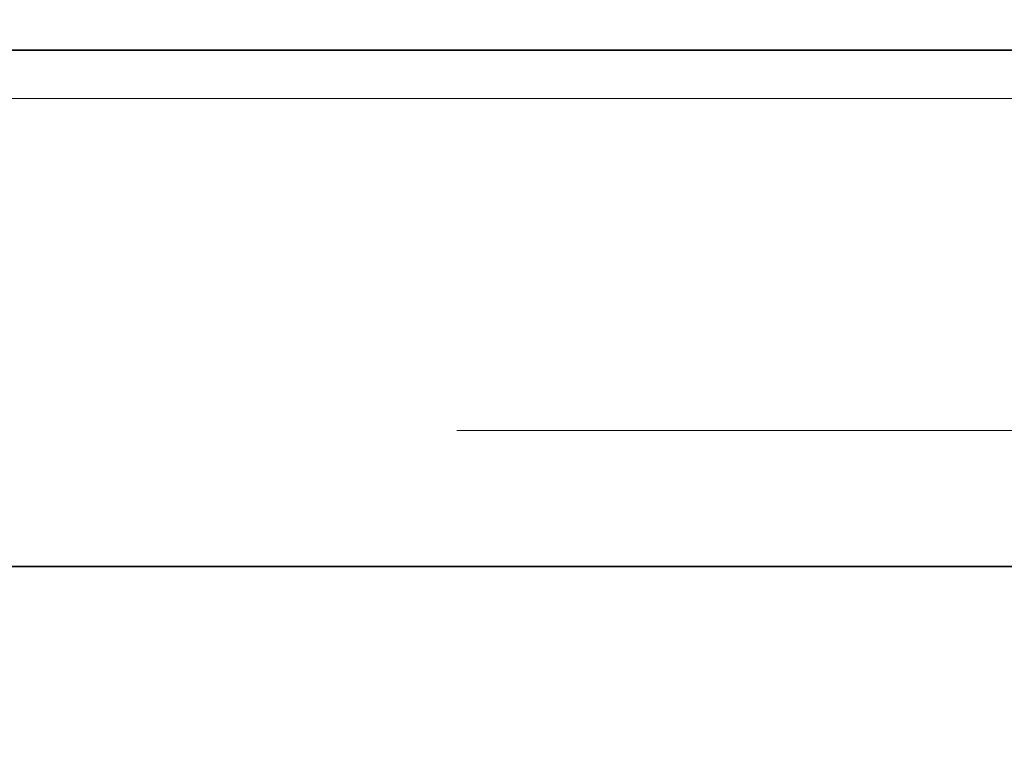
# Model space of a CAD drawing. Header units: millimetres. Extents: x -1465 to 393277, y -3788 to 454312.
# Tile 73 of 106: x 18861 to 18882, y 11961 to 11976. Entities that reach past the tile are written whole.
import ezdxf

# ---------------------------------------------------------------- set-up
doc = ezdxf.new("R2010")
doc.units = ezdxf.units.MM
doc.header["$XCLIPFRAME"] = 2
doc.linetypes.add('DASHED', pattern=[0.75, 0.5, -0.25])
doc.layers.add('AHU03-3-68634OBJ', color=8, linetype='Continuous')
doc.layers.add('FLUID-Wy2', color=8, linetype='Continuous')
picture_1 = doc.add_image_def('image1.bmp', size_in_pixel=(951, 911))

msp = doc.modelspace()

# ---------------------------------------------------------------- linework, layer by layer
at = {"layer": 'AHU03-3-68634OBJ', "color": 8, "linetype": 'Continuous', "lineweight": 35, "ltscale": 100}
for p, q in [((18953.759, 11975.602), (18686.759, 11975.602)), ((18953.759, 11964.602), (18686.759, 11964.602))]:
    msp.add_line(p, q, dxfattribs=at)
at = {"layer": 'FLUID-Wy2', "color": 8, "linetype": 'Continuous', "lineweight": 18, "ltscale": 100}
for p, q in [((17819.948, 11974.572), (19819.948, 11974.572)), ((19819.948, 11974.572), (17819.948, 11974.572))]:
    msp.add_line(p, q, dxfattribs=at)
at = {"layer": 'FLUID-Wy2', "color": 8, "linetype": 'DASHED', "lineweight": 18, "ltscale": 100}
msp.add_line((19819.948, 11967.501), (17819.948, 11967.501), dxfattribs=at)

# ---------------------------------------------------------------- pictures from other files: only their frames are drawn
at = {"color": 8, "lineweight": 13}
image = msp.add_image(picture_1, insert=(17864.134, 12545.821), size_in_units=(1986.021, 1904.625), rotation=-90, dxfattribs=at)
image.set_boundary_path([(-0.5, -0.5), (950.5, 910.5)])

doc.saveas('drawing.dxf')
